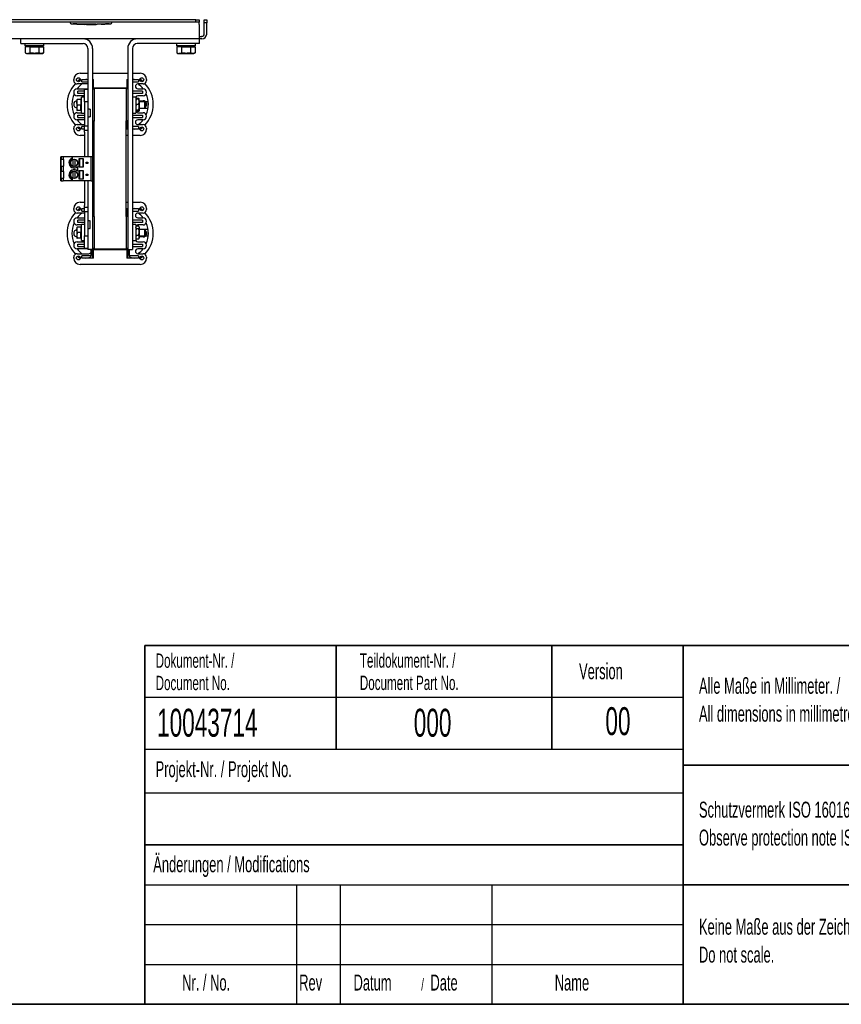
# Model space of a CAD drawing. Header units: millimetres. Extents: x 5 to 414, y 6 to 290.
# Tile 5 of 37: x 125 to 228, y 6 to 129. Entities that reach past the tile are written whole.
import ezdxf

# ---------------------------------------------------------------- set-up
doc = ezdxf.new("R2010")
doc.units = ezdxf.units.MM
doc.layers.add('SLD-0', color=7, linetype='Continuous')
doc.styles.add('SLDTEXTSTYLE0', font='TXT', dxfattribs={"width": 0.605})

msp = doc.modelspace()

# ---------------------------------------------------------------- linework, layer by layer
at = {"color": 7, "linetype": 'Continuous', "lineweight": 25}
for p, q in [((147.4012, 129.4562), (66.1012, 129.4562)), ((147.4012, 129.1562), (66.1012, 129.1562)), ((131.6528, 129.1562), (131.6528, 129.0938)), ((131.754, 128.9497), (132.0307, 128.9338)), ((132.0036, 128.9302), (132.4571, 128.9147)), ((132.0307, 128.9433), (132.4706, 128.9297)), ((132.0307, 128.9393), (132.0307, 128.9433)), ((132.4706, 128.9257), (132.0307, 128.9393)), ((132.4706, 128.9257), (132.4706, 128.9297)), ((132.4706, 128.9081), (132.4706, 128.9195)), ((132.9711, 128.9128), (132.4706, 128.9081)), ((132.4861, 128.9123), (132.9711, 128.9168)), ((132.499, 128.9133), (133.0847, 128.8933)), ((132.9711, 128.9168), (134.8906, 128.9059)), ((132.9711, 128.9128), (132.9711, 128.9168)), ((134.8906, 128.9019), (132.9711, 128.9128)), ((132.9711, 128.8817), (133.0844, 128.8843)), ((133.0825, 128.8799), (133.4958, 128.8661)), ((133.4958, 128.8647), (133.4958, 128.8987)), ((133.9937, 128.867), (134.8906, 128.872)), ((133.9937, 128.8562), (133.9937, 128.867)), ((135.0297, 128.865), (133.9937, 128.8562)), ((133.9937, 128.8602), (134.4422, 128.864)), ((134.8906, 128.9019), (134.8906, 128.9059)), ((135.0176, 128.8786), (136.4235, 128.9289)), ((135.0297, 128.9077), (136.0876, 128.9312)), ((136.0876, 128.9272), (135.0297, 128.9036)), ((135.0297, 128.9036), (135.0297, 128.9077)), ((135.0297, 128.8807), (135.0297, 128.865)), ((135.8656, 128.9024), (135.5174, 128.8888)), ((135.8656, 128.9003), (135.5174, 128.8851)), ((135.5174, 128.8811), (135.8656, 128.8963)), ((135.8656, 128.8955), (135.5174, 128.88)), ((135.5174, 128.8888), (135.5174, 128.8811)), ((135.9772, 128.904), (135.9772, 128.908)), ((135.9931, 128.9038), (135.9931, 128.9078)), ((136.453, 128.9272), (136.3391, 128.9207)), ((136.4395, 128.9342), (136.7515, 128.9497)), ((136.4524, 128.9301), (136.453, 128.9305)), ((136.453, 128.9305), (136.453, 128.9345)), ((136.453, 128.9272), (136.453, 128.9312)), ((136.8528, 129.1562), (136.8528, 129.0938)), ((147.4012, 129.1562), (147.4012, 129.4562)), ((147.4012, 129.4562), (147.8012, 129.4562)), ((147.8012, 129.1562), (147.4012, 129.1562)), ((147.8012, 129.4562), (147.8012, 129.1562)), ((147.8012, 128.8562), (147.8012, 129.1562)), ((147.8012, 128.8562), (147.8012, 127.6562)), ((148.4512, 129.4562), (148.7512, 129.4562)), ((148.4512, 129.0562), (148.4512, 129.4562)), ((148.7512, 129.0562), (148.4512, 129.0562)), ((148.4512, 127.6562), (148.4512, 129.0562)), ((148.7512, 129.4562), (148.7512, 129.0562)), ((148.7512, 127.6562), (148.7512, 129.0562)), ((147.8012, 127.6562), (147.8012, 127.0562)), ((147.8012, 127.3562), (148.1012, 127.3562)), ((148.1512, 127.3562), (148.1012, 127.3562)), ((147.8012, 127.0562), (106.1512, 127.0562)), ((125.4512, 126.4562), (125.4512, 127.0562)), ((125.4512, 126.4562), (133.2512, 126.4562)), ((125.9512, 126.4562), (125.9512, 126.2362)), ((125.9512, 126.2362), (126.0512, 126.1362)), ((125.9512, 126.2362), (128.3512, 126.2362)), ((125.9965, 126.0362), (125.9965, 125.2925)), ((126.5739, 126.0362), (125.9965, 126.0362)), ((128.2512, 126.1362), (126.0512, 126.1362)), ((126.2632, 126.1362), (126.2055, 126.0362)), ((126.5739, 126.0362), (126.5739, 125.2925)), ((126.5739, 126.0362), (127.7286, 126.0362)), ((127.7286, 126.0362), (127.7286, 125.2925)), ((127.7286, 126.0362), (128.3059, 126.0362)), ((128.097, 126.0362), (128.0392, 126.1362)), ((128.2512, 126.1362), (128.3512, 126.2362)), ((128.3059, 126.0362), (128.3059, 125.2925)), ((128.3512, 126.2362), (128.3512, 126.4562)), ((147.8512, 126.4562), (140.0512, 126.4562)), ((144.9512, 126.4562), (144.9512, 126.2362)), ((144.9512, 126.2362), (145.0512, 126.1362)), ((144.9512, 126.2362), (147.3512, 126.2362)), ((144.9965, 126.0362), (144.9965, 125.2925)), ((145.5739, 126.0362), (144.9965, 126.0362)), ((147.2512, 126.1362), (145.0512, 126.1362)), ((145.2632, 126.1362), (145.2055, 126.0362)), ((145.5739, 126.0362), (145.5739, 125.2925)), ((145.5739, 126.0362), (146.7286, 126.0362)), ((146.7286, 126.0362), (146.7286, 125.2925)), ((146.7286, 126.0362), (147.3059, 126.0362)), ((147.097, 126.0362), (147.0392, 126.1362)), ((147.2512, 126.1362), (147.3512, 126.2362)), ((147.3059, 126.0362), (147.3059, 125.2925)), ((147.3512, 126.2362), (147.3512, 126.4562)), ((148.1012, 127.0562), (147.8012, 127.0562)), ((147.8512, 126.4562), (147.8512, 127.0562)), ((148.1512, 127.0562), (148.1012, 127.0562)), ((125.9965, 125.2925), (126.1512, 125.2362)), ((125.9965, 125.2925), (126.2852, 125.2362)), ((126.1512, 125.2362), (126.2852, 125.2362)), ((126.2852, 125.2362), (127.1512, 125.2362)), ((127.1512, 125.2362), (128.0172, 125.2362)), ((128.0172, 125.2362), (127.7286, 125.2925)), ((128.3059, 125.2925), (128.0172, 125.2362)), ((128.0172, 125.2362), (128.1512, 125.2362)), ((128.1512, 125.2362), (128.3059, 125.2925)), ((133.8512, 125.8562), (133.8512, 120.7562)), ((134.4512, 125.8562), (134.4512, 112.2562)), ((138.8512, 125.8562), (138.8512, 100.6562)), ((139.4512, 125.8562), (139.4512, 100.6562)), ((144.9965, 125.2925), (145.1512, 125.2362)), ((144.9965, 125.2925), (145.2852, 125.2362)), ((145.1512, 125.2362), (145.2852, 125.2362)), ((145.2852, 125.2362), (146.1512, 125.2362)), ((146.1512, 125.2362), (147.0172, 125.2362)), ((147.0172, 125.2362), (146.7286, 125.2925)), ((147.3059, 125.2925), (147.0172, 125.2362)), ((147.0172, 125.2362), (147.1512, 125.2362)), ((147.1512, 125.2362), (147.3059, 125.2925)), ((132.8812, 122.7462), (133.8512, 122.7462)), ((134.4512, 122.7462), (138.8512, 122.7462)), ((139.4512, 122.7462), (140.4212, 122.7462)), ((132.0812, 121.8462), (132.0812, 121.9462)), ((133.8512, 121.3962), (132.5312, 121.3962)), ((133.0812, 121.9462), (133.6221, 121.9462)), ((133.0812, 121.6462), (133.0812, 121.9462)), ((133.0812, 121.6462), (133.8512, 121.6462)), ((133.6221, 121.9462), (133.8512, 121.9462)), ((134.4512, 121.9462), (134.5512, 121.9462)), ((134.5512, 121.9209), (134.5512, 121.9462)), ((134.5512, 120.7462), (134.5512, 121.9209)), ((138.7512, 121.9462), (138.7512, 121.9209)), ((138.7512, 121.9462), (138.8512, 121.9462)), ((138.7512, 121.9209), (138.7512, 120.7662)), ((139.4512, 121.9462), (139.6803, 121.9462)), ((139.4512, 121.6462), (140.2212, 121.6462)), ((139.6803, 121.9462), (140.2212, 121.9462)), ((140.7712, 121.3962), (140.1212, 121.3962)), ((140.2212, 121.9462), (140.2212, 121.6462)), ((141.2212, 121.9462), (141.2212, 121.8462)), ((132.5312, 120.7962), (133.8512, 120.7962)), ((133.4512, 119.8962), (132.5312, 119.8962)), ((132.5812, 120.1962), (132.5812, 120.4962)), ((133.4512, 120.4962), (132.5812, 120.4962)), ((133.4512, 120.1962), (132.5812, 120.1962)), ((133.4512, 119.7562), (133.0512, 119.7562)), ((133.0512, 117.7562), (133.0512, 119.7562)), ((133.4512, 120.7562), (133.8512, 120.7562)), ((133.4512, 119.1562), (133.4512, 120.7562)), ((133.8512, 120.7562), (133.8512, 119.1562)), ((134.6512, 120.7462), (134.4512, 120.7462)), ((134.5512, 120.9062), (138.7512, 120.9062)), ((134.6512, 120.7462), (134.6512, 120.8462)), ((138.6512, 120.8462), (134.6512, 120.8462)), ((134.6512, 120.7462), (134.6512, 116.7462)), ((138.6512, 120.7662), (138.6512, 120.8462)), ((138.8512, 120.7662), (138.6512, 120.7662)), ((138.6512, 120.7662), (138.6512, 116.7662)), ((140.7212, 120.4962), (139.4512, 120.4962)), ((140.7212, 120.1962), (139.4512, 120.1962)), ((139.8512, 119.7562), (139.4512, 119.7562)), ((139.8512, 119.7562), (139.8512, 118.9551)), ((140.1212, 120.7962), (140.7712, 120.7962)), ((140.7712, 119.8962), (140.1212, 119.8962)), ((140.7212, 120.4962), (140.7212, 120.1962)), ((132.4912, 119.1062), (132.5306, 119.4562)), ((132.4912, 119.4562), (132.4912, 119.1062)), ((132.5306, 118.7562), (132.4912, 119.1062)), ((132.4912, 119.1062), (132.4912, 118.4062)), ((132.5306, 118.7562), (132.4912, 118.4062)), ((132.9712, 119.4562), (132.5306, 119.4562)), ((132.9712, 118.7562), (132.5306, 118.7562)), ((132.9712, 119.4562), (132.9712, 118.7562)), ((133.0512, 119.4562), (132.9712, 119.4562)), ((133.0512, 119.3442), (132.9712, 119.3904)), ((132.9712, 118.0562), (132.9712, 118.7562)), ((133.8512, 119.1562), (133.4512, 119.1562)), ((133.4512, 119.1562), (133.4512, 116.1562)), ((133.8512, 119.1562), (133.8512, 116.1562)), ((139.9137, 119.494), (139.8512, 119.4525)), ((139.8512, 118.9551), (139.8512, 117.7562)), ((139.9137, 118.8392), (139.8512, 118.4703)), ((139.9137, 119.5645), (139.8537, 119.4605)), ((139.8943, 119.506), (139.9137, 119.5645)), ((140.2287, 119.5645), (139.9137, 119.5645)), ((140.2287, 119.494), (139.9137, 119.494)), ((140.2287, 118.8392), (139.9137, 118.8392)), ((140.2912, 119.4562), (140.2287, 119.5645)), ((140.2287, 119.5645), (140.2471, 119.5052)), ((140.2912, 119.1666), (140.2912, 119.456)), ((140.2912, 119.2962), (140.7712, 119.2962)), ((140.2912, 119.1666), (140.2912, 118.4703)), ((140.9653, 119.1562), (140.2912, 119.1562)), ((141.0512, 119.0703), (140.9653, 119.1562)), ((140.9653, 119.1562), (140.9653, 118.7562)), ((140.9653, 118.7562), (140.9653, 118.3562)), ((141.0512, 119.0703), (141.0512, 118.7562)), ((141.0512, 118.7562), (141.0512, 118.4421)), ((141.3653, 119.1562), (141.0974, 119.1562)), ((141.4428, 119.0788), (141.3653, 119.1562)), ((141.3653, 119.1562), (141.3653, 118.7562)), ((141.3653, 118.7562), (141.3653, 118.3562)), ((132.4912, 118.4062), (132.5306, 118.0562)), ((132.4912, 118.4062), (132.4912, 118.0562)), ((132.9712, 118.0562), (132.5306, 118.0562)), ((132.5312, 117.7962), (133.0512, 117.7962)), ((132.5812, 117.1962), (132.5812, 117.4962)), ((132.5812, 117.4962), (133.4512, 117.4962)), ((132.9712, 118.122), (133.0512, 118.1682)), ((133.0512, 118.0562), (132.9712, 118.0562)), ((133.0512, 117.7562), (133.4512, 117.7562)), ((134.1612, 118.2342), (134.0512, 118.2342)), ((134.1612, 118.2342), (134.1612, 117.2782)), ((139.4512, 117.7562), (139.8512, 117.7562)), ((139.4512, 117.4962), (140.7212, 117.4962)), ((139.9137, 118.0185), (139.8512, 118.0599)), ((139.8512, 118.0562), (139.9137, 117.9479)), ((139.8944, 118.0065), (139.9137, 117.9479)), ((140.2287, 118.1014), (139.9137, 118.1014)), ((140.2287, 118.0185), (139.9137, 118.0185)), ((140.2287, 117.9479), (139.9137, 117.9479)), ((140.1212, 117.7962), (140.7712, 117.7962)), ((140.2287, 118.1014), (140.2912, 118.4703)), ((140.2287, 118.1014), (140.2912, 118.0599)), ((140.2287, 117.9479), (140.2912, 118.0562)), ((140.2287, 117.9479), (140.247, 118.0073)), ((140.2912, 118.4703), (140.2912, 118.0599)), ((140.2912, 118.3562), (140.9653, 118.3562)), ((140.7212, 117.4962), (140.7212, 117.1962)), ((140.9653, 118.3562), (141.0512, 118.4421)), ((140.9653, 118.3562), (141.3653, 118.3562)), ((141.3653, 118.3562), (141.4217, 118.4126)), ((133.4512, 116.8962), (132.5312, 116.8962)), ((132.5312, 116.2962), (133.4512, 116.2962)), ((132.5812, 117.1962), (133.4512, 117.1962)), ((133.4512, 116.1562), (133.8512, 116.1562)), ((133.4512, 115.5562), (133.4512, 116.1562)), ((133.8512, 116.1562), (133.8512, 115.5562)), ((134.0512, 117.2782), (134.1612, 117.2782)), ((134.6512, 116.7462), (134.4512, 116.7462)), ((134.5512, 115.7715), (134.5512, 116.7462)), ((134.6512, 104.7662), (134.6512, 116.7462)), ((138.8512, 116.7662), (138.6512, 116.7662)), ((138.6512, 104.7662), (138.6512, 116.7662)), ((138.7512, 116.7662), (138.7512, 115.7715)), ((139.4512, 117.1962), (140.7212, 117.1962)), ((140.7712, 116.8962), (140.1212, 116.8962)), ((140.1212, 116.2962), (140.7712, 116.2962)), ((132.0812, 115.7462), (132.0812, 115.8462)), ((133.4512, 114.9462), (132.8812, 114.9462)), ((133.0812, 115.7462), (133.0812, 116.0462)), ((133.4512, 116.0462), (133.0812, 116.0462)), ((133.4512, 115.7462), (133.0812, 115.7462)), ((133.8512, 115.5562), (133.4512, 115.5562)), ((133.4512, 115.3562), (133.4512, 115.5562)), ((133.4512, 115.3562), (133.4512, 112.2562)), ((133.8512, 115.5562), (133.8512, 115.3562)), ((133.8512, 115.3562), (133.8512, 112.2562)), ((134.5512, 115.7462), (134.4512, 115.7462)), ((134.6512, 114.9462), (134.4512, 114.9462)), ((134.5512, 115.7462), (134.5512, 115.7715)), ((138.8512, 114.9462), (138.6512, 114.9462)), ((138.7512, 115.7715), (138.7512, 115.7462)), ((138.8512, 115.7462), (138.7512, 115.7462)), ((140.2212, 116.0462), (139.4512, 116.0462)), ((139.6803, 115.7462), (139.4512, 115.7462)), ((140.4212, 114.9462), (139.4512, 114.9462)), ((140.2212, 115.7462), (139.6803, 115.7462)), ((140.2212, 116.0462), (140.2212, 115.7462)), ((141.2212, 115.8462), (141.2212, 115.7462)), ((130.4512, 109.2562), (130.4512, 112.2562)), ((130.5412, 112.2562), (130.4512, 112.2562)), ((130.5012, 111.1062), (130.5012, 111.9062)), ((130.5539, 111.9062), (130.5012, 111.9062)), ((130.5412, 111.9062), (130.5412, 112.2562)), ((130.5418, 112.2562), (130.5412, 112.2562)), ((130.5418, 111.9062), (130.5418, 112.2562)), ((130.7296, 112.2562), (130.5418, 112.2562)), ((130.7561, 111.9062), (130.5539, 111.9062)), ((130.7612, 112.2562), (130.7296, 112.2562)), ((130.7612, 111.9062), (130.7561, 111.9062)), ((130.7612, 112.2562), (130.7612, 111.9062)), ((130.7812, 112.2562), (130.7612, 112.2562)), ((130.8012, 111.9062), (130.7612, 111.9062)), ((131.9512, 112.2562), (130.7812, 112.2562)), ((130.8012, 111.9062), (130.8012, 111.1062)), ((130.8012, 111.9062), (130.8412, 111.9062)), ((131.7804, 111.799), (131.773, 111.7948)), ((131.7804, 111.2134), (131.773, 111.2177)), ((134.2512, 112.2562), (131.9512, 112.2562)), ((131.9512, 112.1108), (131.9512, 112.2562)), ((132.0311, 111.0863), (132.0313, 111.9262)), ((132.0313, 111.9439), (132.0604, 111.9607)), ((132.0313, 111.9466), (132.0313, 111.9516)), ((132.2313, 111.9261), (132.2311, 111.0863)), ((132.2313, 111.9552), (132.2313, 111.9466)), ((132.5602, 111.6637), (132.5602, 111.6722)), ((132.5602, 111.3488), (132.5602, 111.3403)), ((132.7703, 112.0462), (133.2712, 112.0462)), ((132.7703, 110.9662), (132.7703, 112.0462)), ((132.7895, 112.0462), (132.7895, 110.9662)), ((133.2515, 110.9662), (133.2515, 112.0462)), ((133.2712, 111.7362), (133.2515, 111.7362)), ((133.2712, 111.2762), (133.2515, 111.2762)), ((133.2712, 112.0462), (133.2712, 110.9662)), ((133.6512, 111.6062), (133.8512, 111.6062)), ((133.6512, 111.4062), (133.6512, 111.6062)), ((133.8512, 111.4062), (133.6512, 111.4062)), ((133.7712, 111.6062), (133.7712, 111.4062)), ((133.8512, 111.6062), (133.8512, 111.4062)), ((134.2512, 109.2562), (134.2512, 112.2562)), ((134.4512, 112.2562), (134.2512, 112.2562)), ((134.4512, 112.2562), (134.4512, 109.2562)), ((130.5012, 111.1062), (130.5539, 111.1062)), ((130.5012, 109.6062), (130.5012, 110.4062)), ((130.5539, 110.4062), (130.5012, 110.4062)), ((130.5412, 110.4062), (130.5412, 111.1062)), ((130.5418, 110.4062), (130.5418, 111.1062)), ((130.5539, 111.1062), (130.7561, 111.1062)), ((130.7561, 110.4062), (130.5539, 110.4062)), ((130.7561, 111.1062), (130.7612, 111.1062)), ((130.7612, 110.4062), (130.7561, 110.4062)), ((130.7612, 111.1062), (130.8012, 111.1062)), ((130.7612, 111.1062), (130.7612, 110.4062)), ((130.8012, 110.4062), (130.7612, 110.4062)), ((130.8412, 111.1062), (130.8012, 111.1062)), ((130.8012, 110.4062), (130.8012, 109.6062)), ((130.8012, 110.4062), (130.8412, 110.4062)), ((131.7804, 110.299), (131.773, 110.2948)), ((132.031, 110.4438), (132.0604, 110.4607)), ((132.031, 110.4466), (132.031, 110.4515)), ((132.0314, 109.5862), (132.031, 110.4261)), ((132.0311, 111.0686), (132.0604, 111.0517)), ((132.231, 110.4553), (132.231, 110.4467)), ((132.231, 110.4262), (132.2314, 109.5863)), ((132.5512, 111.0356), (132.5512, 110.4769)), ((132.5602, 110.1637), (132.5602, 110.1722)), ((133.2712, 110.9662), (132.7703, 110.9662)), ((132.7703, 110.5462), (133.2712, 110.5462)), ((132.7703, 109.4662), (132.7703, 110.5462)), ((132.7895, 110.5462), (132.7895, 109.4662)), ((133.2515, 109.4662), (133.2515, 110.5462)), ((133.2712, 110.2362), (133.2515, 110.2362)), ((133.2712, 110.5462), (133.2712, 109.4662)), ((133.6512, 110.1062), (133.8512, 110.1062)), ((133.6512, 109.9062), (133.6512, 110.1062)), ((133.8512, 109.9062), (133.6512, 109.9062)), ((133.7712, 110.1062), (133.7712, 109.9062)), ((133.8512, 110.1062), (133.8512, 109.9062)), ((130.4512, 109.2562), (130.5412, 109.2562)), ((130.5012, 109.6062), (130.5539, 109.6062)), ((130.5412, 109.2562), (130.5412, 109.6062)), ((130.5412, 109.2562), (130.5418, 109.2562)), ((130.5418, 109.2562), (130.5418, 109.6062)), ((130.5418, 109.2562), (130.7296, 109.2562)), ((130.5539, 109.6062), (130.7561, 109.6062)), ((130.7296, 109.2562), (130.7612, 109.2562)), ((130.7561, 109.6062), (130.7612, 109.6062)), ((130.7612, 109.6062), (130.8012, 109.6062)), ((130.7612, 109.6062), (130.7612, 109.2562)), ((130.7812, 109.2562), (130.7612, 109.2562)), ((131.9512, 109.2562), (130.7812, 109.2562)), ((130.8412, 109.6062), (130.8012, 109.6062)), ((131.7804, 109.7134), (131.773, 109.7177)), ((131.9512, 109.2562), (131.9512, 109.4017)), ((134.2512, 109.2562), (131.9512, 109.2562)), ((132.0314, 109.5684), (132.0604, 109.5517)), ((132.5602, 109.8488), (132.5602, 109.8403)), ((133.2712, 109.4662), (132.7703, 109.4662)), ((133.2712, 109.7762), (133.2515, 109.7762)), ((133.4512, 109.2562), (133.4512, 106.1562)), ((133.8512, 109.2562), (133.8512, 106.1562)), ((134.2512, 109.2562), (134.4512, 109.2562)), ((134.4512, 109.2562), (134.4512, 100.6562)), ((132.8812, 106.5662), (133.4512, 106.5662)), ((134.4512, 106.5662), (134.6512, 106.5662)), ((138.6512, 106.5662), (138.8512, 106.5662)), ((139.4512, 106.5662), (140.4212, 106.5662)), ((132.0812, 105.6662), (132.0812, 105.7662)), ((133.4512, 105.2162), (132.5312, 105.2162)), ((133.0812, 105.7662), (133.4512, 105.7662)), ((133.0812, 105.4662), (133.0812, 105.7662)), ((133.0812, 105.4662), (133.4512, 105.4662)), ((133.4512, 105.9562), (133.4512, 106.1562)), ((133.4512, 105.9562), (133.8512, 105.9562)), ((133.4512, 105.3562), (133.4512, 105.9562)), ((133.8512, 105.3562), (133.4512, 105.3562)), ((133.4512, 105.3562), (133.4512, 102.3562)), ((133.8512, 106.1562), (133.8512, 105.9562)), ((133.8512, 105.9562), (133.8512, 105.3562)), ((133.8512, 105.3562), (133.8512, 102.3562)), ((134.4512, 105.7662), (134.5512, 105.7662)), ((134.5512, 105.7409), (134.5512, 105.7662)), ((134.5512, 104.7662), (134.5512, 105.7409)), ((138.7512, 105.7662), (138.7512, 105.7409)), ((138.7512, 105.7662), (138.8512, 105.7662)), ((138.7512, 105.7409), (138.7512, 104.7662)), ((139.4512, 105.7662), (139.6803, 105.7662)), ((139.4512, 105.4662), (140.2212, 105.4662)), ((139.6803, 105.7662), (140.2212, 105.7662)), ((140.7712, 105.2162), (140.1212, 105.2162)), ((140.2212, 105.7662), (140.2212, 105.4662)), ((141.2212, 105.7662), (141.2212, 105.6662)), ((132.5312, 104.6162), (133.4512, 104.6162)), ((133.0512, 103.7162), (132.5312, 103.7162)), ((132.5812, 104.0162), (132.5812, 104.3162)), ((133.4512, 104.3162), (132.5812, 104.3162)), ((133.4512, 104.0162), (132.5812, 104.0162)), ((133.4512, 103.7562), (133.0512, 103.7562)), ((133.0512, 101.7562), (133.0512, 103.7562)), ((134.1612, 104.2342), (134.0512, 104.2342)), ((134.1612, 103.2782), (134.1612, 104.2342)), ((134.6512, 104.7662), (134.4512, 104.7662)), ((134.6512, 104.7662), (134.6512, 100.7662)), ((138.8512, 104.7662), (138.6512, 104.7662)), ((138.6512, 104.7662), (138.6512, 100.7662)), ((140.7212, 104.3162), (139.4512, 104.3162)), ((140.7212, 104.0162), (139.4512, 104.0162)), ((139.8512, 103.7562), (139.4512, 103.7562)), ((139.8512, 103.7562), (139.8512, 102.9673)), ((140.1212, 104.6162), (140.7712, 104.6162)), ((140.7712, 103.7162), (140.1212, 103.7162)), ((140.7212, 104.3162), (140.7212, 104.0162)), ((132.4912, 103.1062), (132.5306, 103.4562)), ((132.4912, 103.4562), (132.4912, 103.1062)), ((132.5306, 102.7562), (132.4912, 103.1062)), ((132.4912, 103.1062), (132.4912, 102.4062)), ((132.5306, 102.7562), (132.4912, 102.4062)), ((132.9712, 103.4562), (132.5306, 103.4562)), ((132.9712, 102.7562), (132.5306, 102.7562)), ((133.0512, 103.4562), (132.9712, 103.4562)), ((132.9712, 103.4562), (132.9712, 102.7562)), ((133.0512, 103.3442), (132.9712, 103.3904)), ((132.9712, 102.0562), (132.9712, 102.7562)), ((134.0512, 103.2782), (134.1612, 103.2782)), ((139.8968, 103.5352), (139.8512, 103.4562)), ((139.9137, 103.2139), (139.8512, 103.388)), ((139.8512, 102.9673), (139.8512, 101.7562)), ((139.9022, 103.5321), (139.9137, 103.562)), ((140.2287, 103.562), (139.9137, 103.562)), ((140.2287, 103.2139), (139.9137, 103.2139)), ((140.2394, 103.5321), (140.2912, 103.388)), ((140.2912, 103.4562), (140.2454, 103.5356)), ((140.2912, 103.4562), (140.2912, 103.388)), ((140.2912, 103.388), (140.2912, 102.811)), ((140.9653, 103.1562), (140.2912, 103.1562)), ((140.2912, 102.811), (140.2912, 102.1793)), ((141.3653, 103.1562), (140.9653, 103.1562)), ((141.0512, 103.0703), (140.9653, 103.1562)), ((140.9653, 103.1562), (140.9653, 102.7562)), ((140.9653, 102.7562), (140.9653, 102.3562)), ((141.0512, 103.0703), (141.0512, 102.7562)), ((141.0512, 102.7562), (141.0512, 102.4421)), ((141.4217, 103.0998), (141.3653, 103.1562)), ((141.3653, 103.1562), (141.3653, 102.7562)), ((141.3653, 102.7562), (141.3653, 102.3562)), ((132.4912, 102.4062), (132.5306, 102.0562)), ((132.4912, 102.4062), (132.4912, 102.0562)), ((132.9712, 102.0562), (132.5306, 102.0562)), ((132.5312, 101.6162), (133.4512, 101.6162)), ((132.5812, 101.3162), (133.4512, 101.3162)), ((132.5812, 101.0162), (132.5812, 101.3162)), ((132.9712, 102.122), (133.0512, 102.1682)), ((133.0512, 102.0562), (132.9712, 102.0562)), ((133.0512, 101.7562), (133.4512, 101.7562)), ((133.4512, 102.3562), (133.8512, 102.3562)), ((133.4512, 100.7562), (133.4512, 102.3562)), ((133.8512, 102.3562), (133.8512, 100.7562)), ((139.4512, 101.7562), (139.8512, 101.7562)), ((139.4512, 101.3162), (140.7212, 101.3162)), ((139.9137, 102.4081), (139.8512, 102.1793)), ((139.8512, 102.0562), (139.8968, 101.9773)), ((139.9022, 101.9804), (139.9137, 101.9504)), ((140.2287, 102.4081), (139.9137, 102.4081)), ((140.2287, 101.9504), (139.9137, 101.9504)), ((140.1212, 101.6162), (140.7712, 101.6162)), ((140.2287, 101.9504), (140.2912, 102.1793)), ((140.2287, 101.9504), (140.2394, 101.9803)), ((140.2454, 101.9769), (140.2912, 102.0562)), ((140.2912, 102.3562), (140.9653, 102.3562)), ((140.7712, 102.2162), (140.2912, 102.2162)), ((140.2912, 102.1793), (140.2912, 102.0562)), ((140.7212, 101.3162), (140.7212, 101.0162)), ((140.9653, 102.3562), (141.0512, 102.4421)), ((141.0974, 102.3562), (141.3653, 102.3562)), ((141.3653, 102.3562), (141.4428, 102.4337)), ((133.8512, 100.7162), (132.5312, 100.7162)), ((132.5312, 100.1162), (133.9812, 100.1162)), ((132.5812, 101.0162), (133.4512, 101.0162)), ((133.8512, 100.7562), (133.4512, 100.7562)), ((133.8512, 100.7562), (133.8512, 100.6562)), ((134.4512, 100.6562), (133.8512, 100.6562)), ((134.2712, 99.9662), (134.2712, 100.6562)), ((134.4112, 99.9662), (134.4112, 100.6562)), ((134.6512, 100.7662), (134.4512, 100.7662)), ((134.5512, 99.5915), (134.5512, 100.7662)), ((138.7512, 100.6062), (134.5512, 100.6062)), ((134.6512, 100.6662), (134.6512, 100.7662)), ((138.6512, 100.6662), (134.6512, 100.6662)), ((138.8512, 100.7662), (138.6512, 100.7662)), ((138.6512, 100.6662), (138.6512, 100.7662)), ((138.7512, 100.7662), (138.7512, 99.5915)), ((138.8512, 100.6562), (139.4512, 100.6562)), ((138.8912, 100.6562), (138.8912, 99.9662)), ((139.0312, 100.6562), (139.0312, 99.9662)), ((139.4512, 101.0162), (140.7212, 101.0162)), ((140.7712, 100.7162), (140.1212, 100.7162)), ((140.1212, 100.1162), (140.7712, 100.1162)), ((132.0812, 99.5662), (132.0812, 99.6662)), ((140.4212, 98.7662), (132.8812, 98.7662)), ((133.0812, 99.5662), (133.0812, 99.8662)), ((134.2712, 99.8662), (133.0812, 99.8662)), ((133.6221, 99.5662), (133.0812, 99.5662)), ((134.5512, 99.5662), (133.6221, 99.5662)), ((134.2712, 99.7919), (134.2712, 99.9662)), ((134.5512, 99.5662), (134.5512, 99.5915)), ((138.7512, 99.5915), (138.7512, 99.5662)), ((139.6803, 99.5662), (138.7512, 99.5662)), ((139.0312, 99.9662), (139.0312, 99.7919)), ((140.2212, 99.8662), (139.0312, 99.8662)), ((140.2212, 99.5662), (139.6803, 99.5662)), ((140.2212, 99.8662), (140.2212, 99.5662)), ((141.2212, 99.6662), (141.2212, 99.5662))]:
    msp.add_line(p, q, dxfattribs=at)
at = {"color": 7, "linetype": 'Continuous', "lineweight": 25, "flags": 128}
for points in [[(132.922, 121.9936), (132.6531, 121.7939), (132.5544, 121.7108)], [(140.7481, 121.7108), (140.6494, 121.7939), (140.3805, 121.9936)], [(132.5544, 115.9817), (132.6531, 115.8985), (132.922, 115.6988)], [(140.3805, 115.6988), (140.6494, 115.8985), (140.7481, 115.9817)], [(132.922, 105.8136), (132.6531, 105.6139), (132.5544, 105.5308)], [(140.7481, 105.5308), (140.6494, 105.6139), (140.3805, 105.8136)], [(132.5544, 99.8017), (132.6531, 99.7185), (132.922, 99.5188)], [(140.3805, 99.5188), (140.6494, 99.7185), (140.7481, 99.8017)]]:
    msp.add_lwpolyline(points, dxfattribs=at)
at = {"color": 7, "linetype": 'Continuous', "lineweight": 25}
for centre, radius in [((132.6812, 121.9262), 0.25), ((140.6212, 121.9262), 0.25), ((132.6812, 115.7662), 0.25), ((140.6212, 115.7662), 0.25), ((132.1312, 111.5062), 0.46), ((132.1312, 110.0062), 0.46), ((132.6812, 105.7462), 0.25), ((140.6212, 105.7462), 0.25), ((132.6812, 99.5862), 0.25), ((140.6212, 99.5862), 0.25)]:
    msp.add_circle(centre, radius, dxfattribs=at)
for centre, radius, start, end in [((131.7928, 129.0876), 0.14, 179.998299, 266.658505), ((136.7128, 129.0876), 0.14, 273.30809, 0.001716), ((148.1512, 127.6562), 0.3, 270, 0), ((148.1512, 127.6562), 0.6, 270, 0), ((133.2512, 125.8562), 1.2, 0, 90), ((133.2512, 125.8562), 0.6, 0, 90), ((140.0512, 125.8562), 1.2, 90, 180), ((140.0512, 125.8562), 0.6, 90, 180), ((132.8812, 121.9462), 0.8, 90, 180), ((140.4212, 121.9462), 0.8, 0, 90), ((135.0512, 118.8462), 3.8, 136.482118, 223.517882), ((132.5312, 121.8462), 0.45, 180, 270), ((135.0512, 118.8462), 3.2, 127.167285, 142.463348), ((140.1212, 121.0962), 0.3, 90, 270), ((138.2512, 118.8462), 3.2, 37.536652, 52.832715), ((140.7712, 121.8462), 0.45, 270, 0), ((138.2512, 118.8462), 3.8, 316.482118, 43.517882), ((135.0512, 118.8462), 3.2, 156.011213, 203.988787), ((132.5312, 120.3462), 0.45, 90, 270), ((140.1212, 119.5962), 0.3, 90, 154.158067), ((140.7712, 120.3462), 0.45, 270, 90), ((138.2512, 118.8462), 3.2, 336.011213, 23.988787), ((132.5312, 118.8462), 0.45, 95.099689, 264.900311), ((140.7712, 118.8462), 0.45, 308.478595, 90), ((132.5312, 117.3462), 0.45, 90, 270), ((134.0512, 118.4342), 0.2, 180, 270), ((140.1212, 118.0962), 0.3, 205.841933, 270), ((140.7712, 117.3462), 0.45, 270, 90), ((132.5312, 115.8462), 0.45, 90, 180), ((135.0512, 118.8462), 3.2, 217.536652, 232.832715), ((134.0512, 117.0782), 0.2, 90, 180), ((140.1212, 116.5962), 0.3, 90, 270), ((138.2512, 118.8462), 3.2, 307.167285, 322.463348), ((140.7712, 115.8462), 0.45, 0, 90), ((132.8812, 115.7462), 0.8, 180, 270), ((140.4212, 115.7462), 0.8, 270, 0), ((132.1312, 111.5062), 0.65, 106.07665, 310.252242), ((132.1312, 111.5062), 0.6308, 106.579902, 311.745401), ((132.1312, 111.5062), 0.4516, 102.778517, 257.191709), ((132.1312, 111.5062), 0.4516, 282.778517, 77.191709), ((132.1312, 110.0062), 0.65, 49.747758, 253.92335), ((132.1312, 110.0062), 0.6308, 48.254599, 253.420098), ((132.1312, 110.0062), 0.4516, 102.822009, 257.235201), ((132.1312, 110.0062), 0.4516, 282.822009, 77.235201), ((132.8812, 105.7662), 0.8, 90, 180), ((140.4212, 105.7662), 0.8, 0, 90), ((135.0512, 102.6662), 3.8, 136.482118, 223.517882), ((132.5312, 105.6662), 0.45, 180, 270), ((135.0512, 102.6662), 3.2, 127.167285, 142.463348), ((140.1212, 104.9162), 0.3, 90, 270), ((138.2512, 102.6662), 3.2, 37.536652, 52.832715), ((140.7712, 105.6662), 0.45, 270, 0), ((138.2512, 102.6662), 3.8, 316.482118, 43.517882), ((135.0512, 102.6662), 3.2, 156.011213, 203.988787), ((132.5312, 104.1662), 0.45, 90, 270), ((134.0512, 104.4342), 0.2, 180, 270), ((140.1212, 103.4162), 0.3, 90, 154.158067), ((140.7712, 104.1662), 0.45, 270, 90), ((138.2512, 102.6662), 3.2, 336.011213, 23.988787), ((132.5312, 102.6662), 0.45, 95.099689, 264.900311), ((134.0512, 103.0782), 0.2, 90, 180), ((140.7712, 102.6662), 0.45, 270, 51.521405), ((132.5312, 101.1662), 0.45, 90, 270), ((140.1212, 101.9162), 0.3, 205.841933, 270), ((140.7712, 101.1662), 0.45, 270, 90), ((132.5312, 99.6662), 0.45, 90, 180), ((135.0512, 102.6662), 3.2, 217.536652, 232.832715), ((133.9812, 100.4162), 0.3, 270, 345.164888), ((133.9812, 100.4162), 0.3, 14.835112, 53.130102), ((140.1212, 100.4162), 0.3, 90, 270), ((138.2512, 102.6662), 3.2, 307.167285, 322.463348), ((140.7712, 99.6662), 0.45, 0, 90), ((132.8812, 99.5662), 0.8, 180, 270), ((140.4212, 99.5662), 0.8, 270, 0)]:
    msp.add_arc(centre, radius, start, end, dxfattribs=at)
for centre, major_axis, ratio, start_param, end_param in [((133.6221, 121.5462), (0.7212, 0), 0.55462185, 1.24754933, 1.57079633), ((134.6266, 121.5462), (0, 0.4), 0.53846154, 0.3575711, 0.95149759), ((138.6758, 121.5462), (0, 0.4), 0.53846154, 5.33168772, 5.9256142), ((139.6803, 121.5462), (0.7212, 0), 0.55462185, 1.57079633, 1.89404332), ((134.6266, 116.1462), (0, 0.4), 0.53846154, 2.19009506, 2.78402155), ((138.6758, 116.1462), (0, 0.4), 0.53846154, 3.49916376, 4.09309024), ((139.6803, 116.1462), (0.7212, 0), 0.55462185, 4.38914199, 4.71238898), ((132.153, 111.4685), (-0.2492, 0.4316), 0.99616552, 6.00531628, 6.60591134), ((132.153, 111.544), (0.2492, 0.4316), 0.99616552, 2.81886667, 3.41898133), ((132.0876, 111.5062), (0.4983, 0), 0.99616552, 5.96045932, 6.60591134), ((132.153, 109.9685), (-0.2492, 0.4316), 0.99616552, 6.00601796, 6.60591134), ((132.0876, 110.0062), (0.4983, 0), 0.99616552, 5.96045932, 6.60591134), ((132.153, 110.044), (0.2492, 0.4316), 0.99616552, 2.81886667, 3.41968302), ((134.6266, 105.3662), (0, 0.4), 0.53846154, 0.3575711, 0.95149759), ((138.6758, 105.3662), (0, 0.4), 0.53846154, 5.33168772, 5.9256142), ((139.6803, 105.3662), (0.7212, 0), 0.55462185, 1.57079633, 1.89404332), ((133.6221, 99.9662), (0.7212, 0), 0.55462185, 4.71238898, 5.8321585), ((134.6266, 99.9662), (0, 0.4), 0.53846154, 1.57079633, 2.78402155), ((138.6758, 99.9662), (0, 0.4), 0.53846154, 3.49916376, 4.71238898), ((139.6803, 99.9662), (0.7212, 0), 0.55462185, 3.59261947, 4.71238898)]:
    msp.add_ellipse(centre, major_axis=major_axis, ratio=ratio, start_param=start_param, end_param=end_param, dxfattribs=at)
for points, knots in [([(131.6528, 129.0883), (131.6528, 129.0882), (131.6528, 129.0876), (131.6528, 129.0913), (131.6528, 129.0938)], [0, 0, 0, 0, 0.31878402, 1, 1, 1, 1]), ([(133.4963, 128.8792), (133.7582, 128.8648), (134.1995, 128.8406), (134.6409, 128.8626), (134.8204, 128.8716)], [0, 0, 0, 0, 0.59328501, 1, 1, 1, 1]), ([(135.9758, 128.904), (135.9762, 128.9041), (135.9777, 128.9046), (135.9672, 128.9049), (135.9456, 128.9049), (135.9142, 128.9042), (135.8859, 128.9033), (135.8695, 128.9026), (135.8656, 128.9024)], [0, 0, 0, 0, 0.07502059, 0.28971159, 0.5042435, 0.71871791, 0.93325645, 1, 1, 1, 1]), ([(135.9772, 128.9045), (135.9822, 128.9045), (135.9934, 128.9045), (135.9945, 128.9036), (135.9826, 128.9023), (135.9571, 128.9005), (135.9214, 128.8984), (135.8889, 128.8966), (135.8701, 128.8957), (135.8656, 128.8955)], [0, 0, 0, 0, 0.12864989, 0.29232313, 0.45606677, 0.61994562, 0.78398951, 0.94817375, 1, 1, 1, 1]), ([(135.8656, 128.8963), (135.8782, 128.897), (135.9034, 128.8982), (135.9366, 128.9002), (135.9627, 128.902), (135.9706, 128.9029), (135.9745, 128.9034)], [0, 0, 0, 0, 0.25002747, 0.50005292, 0.75009972, 1, 1, 1, 1]), ([(136.0876, 128.9312), (136.1287, 128.9322), (136.2108, 128.9342), (136.3202, 128.9355), (136.4029, 128.936), (136.4467, 128.9358), (136.4512, 128.9349), (136.453, 128.9345)], [0, 0, 0, 0, 0.21462852, 0.42925656, 0.64389477, 0.8585349, 1, 1, 1, 1]), ([(136.453, 128.9305), (136.4489, 128.931), (136.4409, 128.932), (136.3779, 128.9319), (136.2853, 128.9311), (136.1825, 128.9297), (136.1146, 128.9279), (136.0876, 128.9272)], [0, 0, 0, 0, 0.21458998, 0.42917873, 0.64379751, 0.85844062, 1, 1, 1, 1]), ([(136.5233, 128.9332), (136.5235, 128.9328), (136.524, 128.9318), (136.479, 128.9289), (136.453, 128.9272)], [0, 0, 0, 0, 0.42258421, 1, 1, 1, 1]), ([(136.8528, 129.0938), (136.8528, 129.0915), (136.8528, 129.0878), (136.8528, 129.0882), (136.8528, 129.0883)], [0, 0, 0, 0, 0.63779561, 1, 1, 1, 1]), ([(126.2852, 125.2362), (126.3334, 125.239), (126.4303, 125.2446), (126.5259, 125.2765), (126.5739, 125.2925)], [0, 0, 0, 0, 0.49778063, 1, 1, 1, 1]), ([(127.1512, 125.2362), (127.0051, 125.2425), (126.8114, 125.2509), (126.6207, 125.2843), (126.5739, 125.2925)], [0, 0, 0, 0, 0.75461458, 1, 1, 1, 1]), ([(127.7286, 125.2925), (127.7226, 125.2914), (127.5323, 125.257), (127.3387, 125.2464), (127.1512, 125.2362)], [0, 0, 0, 0, 0.03144935, 1, 1, 1, 1]), ([(145.2852, 125.2362), (145.3334, 125.239), (145.4303, 125.2446), (145.5259, 125.2765), (145.5739, 125.2925)], [0, 0, 0, 0, 0.49778063, 1, 1, 1, 1]), ([(146.1512, 125.2362), (146.0051, 125.2425), (145.8114, 125.2509), (145.6207, 125.2843), (145.5739, 125.2925)], [0, 0, 0, 0, 0.75461458, 1, 1, 1, 1]), ([(146.7286, 125.2925), (146.7226, 125.2914), (146.5323, 125.257), (146.3387, 125.2464), (146.1512, 125.2362)], [0, 0, 0, 0, 0.03144935, 1, 1, 1, 1]), ([(132.4912, 119.4562), (132.4956, 119.4562), (132.5015, 119.4562), (132.5249, 119.4562), (132.5306, 119.4562)], [0, 0, 0, 0, 0.75403804, 1, 1, 1, 1]), ([(139.9137, 119.494), (139.9058, 119.4711), (139.869, 119.3645), (139.859, 119.2536), (139.8512, 119.1666)], [0, 0, 0, 0, 0.21463599, 1, 1, 1, 1]), ([(139.8512, 119.1666), (139.8519, 119.1406), (139.8549, 119.0298), (139.8882, 118.9218), (139.9137, 118.8392)], [0, 0, 0, 0, 0.23470617, 1, 1, 1, 1]), ([(140.2912, 119.1666), (140.2834, 119.2536), (140.2735, 119.3645), (140.2366, 119.4711), (140.2287, 119.494)], [0, 0, 0, 0, 0.78536401, 1, 1, 1, 1]), ([(140.2912, 119.4525), (140.2912, 119.4535), (140.2903, 119.4675), (140.2584, 119.4812), (140.2287, 119.494)], [0, 0, 0, 0, 0.07017422, 1, 1, 1, 1]), ([(140.2287, 118.8392), (140.2542, 118.9218), (140.2875, 119.0298), (140.2905, 119.1406), (140.2912, 119.1666)], [0, 0, 0, 0, 0.76529383, 1, 1, 1, 1]), ([(140.2912, 118.4703), (140.2912, 118.479), (140.2903, 118.6036), (140.2584, 118.7257), (140.2287, 118.8392)], [0, 0, 0, 0, 0.07017422, 1, 1, 1, 1]), ([(132.4912, 118.0562), (132.4956, 118.0562), (132.5015, 118.0562), (132.5249, 118.0562), (132.5306, 118.0562)], [0, 0, 0, 0, 0.75403804, 1, 1, 1, 1]), ([(139.8512, 118.4703), (139.8513, 118.4615), (139.8522, 118.337), (139.8841, 118.2149), (139.9137, 118.1014)], [0, 0, 0, 0, 0.07017422, 1, 1, 1, 1]), ([(139.8512, 118.0599), (139.8513, 118.0609), (139.8522, 118.0749), (139.8841, 118.0886), (139.9137, 118.1014)], [0, 0, 0, 0, 0.07017422, 1, 1, 1, 1]), ([(140.2912, 118.0599), (140.2912, 118.0589), (140.2903, 118.0449), (140.2584, 118.0312), (140.2287, 118.0185)], [0, 0, 0, 0, 0.07017422, 1, 1, 1, 1]), ([(132.0313, 111.9262), (132.0313, 111.9285), (132.0313, 111.9333), (132.0313, 111.9395), (132.0313, 111.9442), (132.0313, 111.9462), (132.0313, 111.9465), (132.0313, 111.9466)], [0, 0, 0, 0, 0.23496553, 0.4700462, 0.70179002, 0.92763313, 1, 1, 1, 1]), ([(132.2313, 111.9466), (132.2313, 111.9462), (132.2313, 111.9453), (132.2313, 111.9414), (132.2313, 111.936), (132.2313, 111.9305), (132.2313, 111.9272), (132.2313, 111.9261)], [0, 0, 0, 0, 0.2206944, 0.4412841, 0.66473772, 0.89374631, 1, 1, 1, 1]), ([(132.031, 110.4261), (132.031, 110.4285), (132.031, 110.4332), (132.031, 110.4394), (132.031, 110.4441), (132.031, 110.4461), (132.031, 110.4465), (132.031, 110.4466)], [0, 0, 0, 0, 0.23496553, 0.4700462, 0.70179002, 0.92763313, 1, 1, 1, 1]), ([(132.0311, 111.0659), (132.0311, 111.0663), (132.0311, 111.0671), (132.0311, 111.071), (132.0311, 111.0765), (132.0311, 111.0819), (132.0311, 111.0853), (132.0311, 111.0863)], [0, 0, 0, 0, 0.2206944, 0.4412841, 0.66473772, 0.89374631, 1, 1, 1, 1]), ([(132.231, 110.4467), (132.231, 110.4462), (132.231, 110.4454), (132.231, 110.4415), (132.231, 110.436), (132.231, 110.4306), (132.231, 110.4273), (132.231, 110.4262)], [0, 0, 0, 0, 0.2206944, 0.4412841, 0.66473772, 0.89374631, 1, 1, 1, 1]), ([(132.2311, 111.0863), (132.2311, 111.0839), (132.2311, 111.0792), (132.2311, 111.0729), (132.2311, 111.0683), (132.2311, 111.0663), (132.2311, 111.0659), (132.2311, 111.0658)], [0, 0, 0, 0, 0.23496553, 0.4700462, 0.70179002, 0.92763313, 1, 1, 1, 1]), ([(132.0314, 109.5658), (132.0314, 109.5662), (132.0314, 109.567), (132.0314, 109.571), (132.0314, 109.5764), (132.0314, 109.5818), (132.0314, 109.5852), (132.0314, 109.5862)], [0, 0, 0, 0, 0.2206944, 0.4412841, 0.66473772, 0.89374631, 1, 1, 1, 1]), ([(132.2314, 109.5863), (132.2314, 109.584), (132.2314, 109.5793), (132.2314, 109.573), (132.2314, 109.5684), (132.2314, 109.5663), (132.2314, 109.566), (132.2314, 109.5659)], [0, 0, 0, 0, 0.23496553, 0.4700462, 0.70179002, 0.92763313, 1, 1, 1, 1]), ([(132.4912, 103.4562), (132.4956, 103.4562), (132.5015, 103.4562), (132.5249, 103.4562), (132.5306, 103.4562)], [0, 0, 0, 0, 0.75403804, 1, 1, 1, 1]), ([(139.9137, 103.2139), (139.9058, 103.1858), (139.869, 103.0546), (139.859, 102.9182), (139.8512, 102.811)], [0, 0, 0, 0, 0.21463599, 1, 1, 1, 1]), ([(139.8512, 102.811), (139.8519, 102.779), (139.8549, 102.6427), (139.8882, 102.5098), (139.9137, 102.4081)], [0, 0, 0, 0, 0.23470617, 1, 1, 1, 1]), ([(140.2912, 103.388), (140.2912, 103.3839), (140.2903, 103.3251), (140.2584, 103.2675), (140.2287, 103.2139)], [0, 0, 0, 0, 0.07017422, 1, 1, 1, 1]), ([(140.2912, 102.811), (140.2834, 102.9182), (140.2735, 103.0546), (140.2366, 103.1858), (140.2287, 103.2139)], [0, 0, 0, 0, 0.78536401, 1, 1, 1, 1]), ([(140.2287, 102.4081), (140.2542, 102.5098), (140.2875, 102.6427), (140.2905, 102.779), (140.2912, 102.811)], [0, 0, 0, 0, 0.76529383, 1, 1, 1, 1]), ([(132.4912, 102.0562), (132.4956, 102.0562), (132.5015, 102.0562), (132.5249, 102.0562), (132.5306, 102.0562)], [0, 0, 0, 0, 0.75403804, 1, 1, 1, 1]), ([(139.8512, 102.1793), (139.8513, 102.1739), (139.8522, 102.0966), (139.8841, 102.0208), (139.9137, 101.9504)], [0, 0, 0, 0, 0.07017422, 1, 1, 1, 1]), ([(140.2912, 102.1793), (140.2912, 102.1847), (140.2903, 102.262), (140.2584, 102.3377), (140.2287, 102.4081)], [0, 0, 0, 0, 0.07017422, 1, 1, 1, 1])]:
    msp.add_open_spline(points, degree=3, knots=knots, dxfattribs=at)
at = {"layer": 'SLD-0', "lineweight": 35}
for p, q in [((141, 51), (414, 51)), ((141, 51), (141, 6)), ((165, 51), (165, 38)), ((192, 51), (192, 38)), ((208.5, 51), (208.5, 6)), ((208.5, 36), (265, 36)), ((141, 26), (208.5, 26)), ((208.5, 21), (265, 21)), ((20, 6), (414, 6))]:
    msp.add_line(p, q, dxfattribs=at)
at = {"layer": 'SLD-0'}
for p, q in [((141, 44.5), (208.5, 44.5)), ((141, 32.5), (208.5, 32.5)), ((141, 21), (208.5, 21)), ((160, 21), (160, 6)), ((165.5, 21), (165.5, 6)), ((184.5, 21), (184.5, 6)), ((141, 16), (208.5, 16)), ((141, 11), (208.5, 11))]:
    msp.add_line(p, q, dxfattribs=at)
at = {"layer": 'SLD-0', "lineweight": 25}
msp.add_line((141, 38), (208.5, 38), dxfattribs=at)

# ---------------------------------------------------------------- texts
at = {"layer": 'SLD-0', "style": 'SLDTEXTSTYLE0'}
for s, insert, char_height, attachment_point in [('Dokument-Nr. /', (142.354, 49.9891), 1.8, 1), ('Teildokument-Nr. /', (167.9554, 50.0073), 1.8, 1), ('Version', (195.4285, 48.7601), 2, 1), ('Document No.', (142.354, 47.1891), 1.8, 1), ('Document Part No.', (167.9554, 47.2073), 1.8, 1), ('Alle Maße in Millimeter. /', (210.464, 46.9388), 2, 1), ('00', (200.3073, 43.2527), 3.5, 2), ('All dimensions in millimetres.', (210.464, 43.4388), 2, 1), ('10043714', (142.5297, 43.0581), 3.5, 1), ('000', (174.711, 43.0581), 3.5, 1), ('Projekt-Nr. / Projekt No.', (142.3454, 36.4834), 2, 1), ('Schutzvermerk ISO 16016 beachten /', (210.464, 31.4058), 2, 1), ('Observe protection note ISO 16016', (210.464, 27.9058), 2, 1), ('Änderungen / Modifications', (142.0531, 24.5619), 2, 1), ('Keine Maße aus der Zeichnung abnehmen. /', (210.464, 16.729), 2, 1), ('Do not scale.', (210.464, 13.229), 2, 1), ('Nr. / No.', (145.6755, 9.729), 2, 1), ('Rev', (160.3512, 9.729), 2, 1), ('Datum', (167.1621, 9.729), 2, 1), ('/', (175.6451, 9.2289), 1.5, 1), ('Date', (176.8013, 9.729), 2, 1), ('Name', (192.3862, 9.729), 2, 1)]:
    msp.add_mtext(s, dxfattribs=dict(at, insert=insert, char_height=char_height, attachment_point=attachment_point))

doc.saveas('drawing.dxf')
